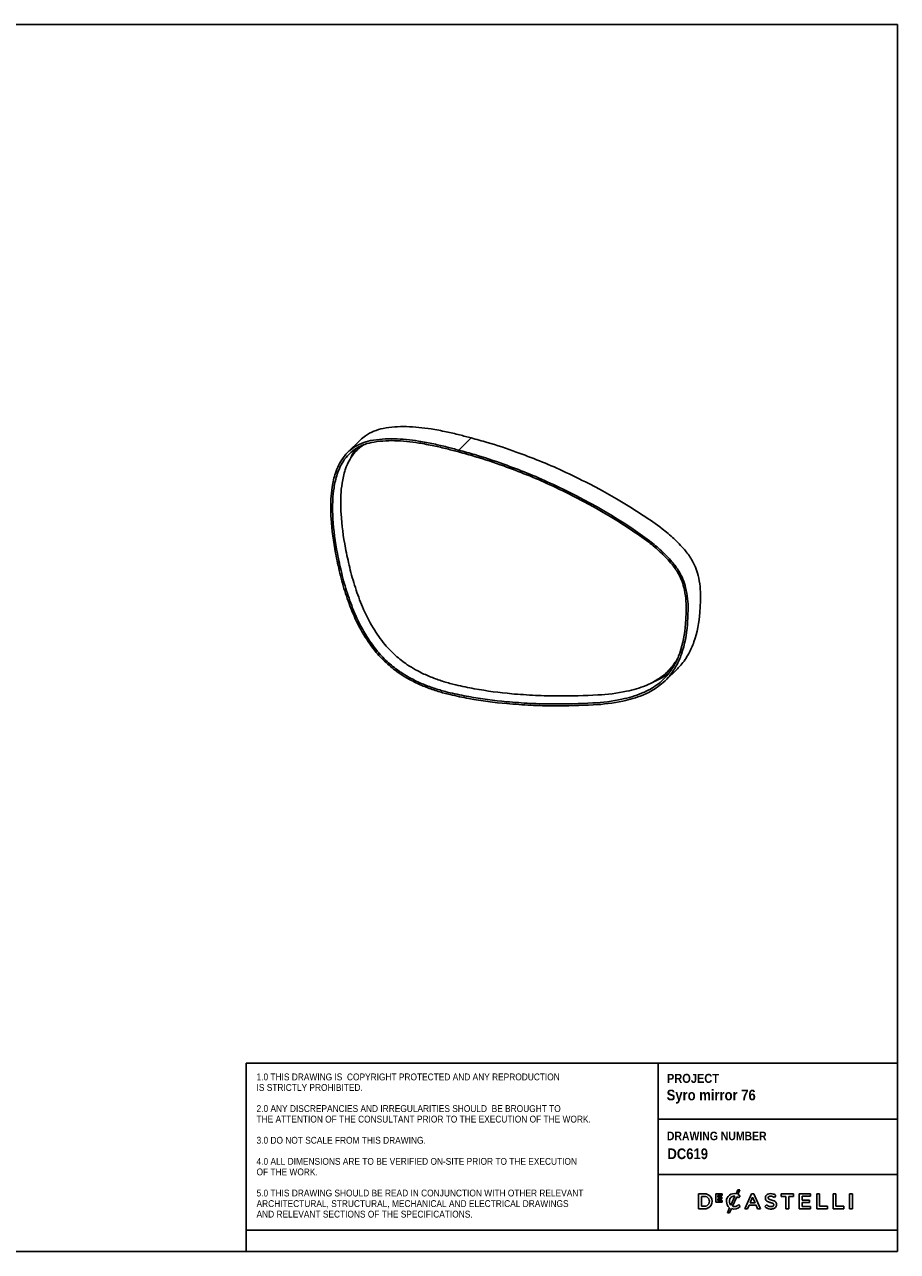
# Model space of a CAD drawing. Header units: millimetres. Extents: x -293 to 2987, y -97 to 2199.
# Tile 2 of 2: x 1352 to 2987, y -97 to 2199. Entities that reach past the tile are written whole.
import ezdxf

# ---------------------------------------------------------------- set-up
doc = ezdxf.new("R2010")
doc.units = ezdxf.units.MM
doc.header["$LTSCALE"] = 6
doc.linetypes.add('SLD-Solido', pattern=[0])
doc.layers.add('NOTE', color=3, linetype='SLD-Solido')
doc.layers.add('SCHIZZI', color=9, linetype='Continuous')
doc.styles.add('SLDTEXTSTYLE0', font='GOTHICB.TTF', dxfattribs={"width": 0.913})
doc.styles.add('SLDTEXTSTYLE1', font='GOTHIC.TTF', dxfattribs={"width": 0.913})

msp = doc.modelspace()

# ---------------------------------------------------------------- linework, layer by layer
for p, q in [((2188.58, 1425.02), (2165.25, 1402.25)), ((2188.67, 1425), (2165.34, 1402.22)), ((2188.58, 1425.02), (2188.58, 1424.91)), ((1980.76, 1420.97), (1957.43, 1398.2)), ((1976.32, 1404.06), (1974.45, 1402.23)), ((1985.84, 1411.92), (1985.42, 1411.62)), ((2165.25, 1402.25), (2165.25, 1398.82)), ((2165.34, 1398.79), (2165.34, 1402.22)), ((2165.34, 1398.9), (2165.25, 1398.82)), ((2551.48, 970.55), (2574.82, 993.32)), ((2555.93, 987.47), (2557.8, 989.29)), ((2549.63, 981.85), (2551.25, 979.74))]:
    msp.add_line(p, q)
at = {"flags": 128}
for points in [[(2141.85, 1436.59), (2138.29, 1437.33), (2134.73, 1438.04), (2131.17, 1438.73), (2127.61, 1439.41), (2124.05, 1440.06), (2120.5, 1440.7), (2116.95, 1441.32), (2113.4, 1441.91)], [(2166.84, 1430.77), (2163.71, 1431.57), (2160.59, 1432.34), (2157.46, 1433.1), (2154.34, 1433.84), (2151.22, 1434.56), (2148.09, 1435.25), (2144.97, 1435.93), (2141.85, 1436.59)], [(2188.58, 1425.02), (2185.86, 1425.76), (2183.15, 1426.49), (2180.43, 1427.21), (2177.71, 1427.94), (2174.99, 1428.65), (2172.28, 1429.36), (2169.56, 1430.07), (2166.84, 1430.77)], [(2218.39, 1416.63), (2214.68, 1417.71), (2210.96, 1418.77), (2207.25, 1419.83), (2203.53, 1420.88), (2199.82, 1421.93), (2196.1, 1422.96), (2192.39, 1423.98), (2188.67, 1425)], [(1972.26, 1404.94), (1971.05, 1403.11), (1968.81, 1399.41)], [(1988.17, 1412.8), (1986.97, 1412.07), (1983.55, 1409.8)], [(2118.52, 1413.82), (2114.95, 1414.55), (2111.39, 1415.26), (2107.83, 1415.96), (2104.28, 1416.63), (2100.72, 1417.29), (2097.16, 1417.92), (2093.61, 1418.54), (2090.06, 1419.14)], [(2118.75, 1410.33), (2115.2, 1411.06), (2111.66, 1411.77), (2108.12, 1412.46), (2104.58, 1413.13), (2101.05, 1413.78), (2097.51, 1414.42), (2093.98, 1415.03), (2090.45, 1415.63)], [(2143.51, 1408), (2140.38, 1408.79), (2137.25, 1409.57), (2134.13, 1410.33), (2131, 1411.06), (2127.88, 1411.78), (2124.76, 1412.48), (2121.64, 1413.16), (2118.52, 1413.82)], [(2143.56, 1404.56), (2140.45, 1405.35), (2137.35, 1406.12), (2134.25, 1406.87), (2131.15, 1407.6), (2128.05, 1408.31), (2124.95, 1409), (2121.85, 1409.68), (2118.75, 1410.33)], [(2165.25, 1402.25), (2162.53, 1402.98), (2159.81, 1403.71), (2157.09, 1404.44), (2154.38, 1405.16), (2151.66, 1405.88), (2148.94, 1406.59), (2146.22, 1407.3), (2143.51, 1408)], [(2165.25, 1398.82), (2162.54, 1399.55), (2159.83, 1400.28), (2157.11, 1401.01), (2154.4, 1401.73), (2151.69, 1402.44), (2148.98, 1403.15), (2146.27, 1403.86), (2143.56, 1404.56)], [(2195.06, 1393.85), (2191.34, 1394.93), (2187.63, 1396), (2183.91, 1397.06), (2180.2, 1398.11), (2176.48, 1399.15), (2172.77, 1400.18), (2169.05, 1401.21), (2165.34, 1402.22)], [(2272.98, 1398.74), (2266.17, 1401.19), (2259.36, 1403.58), (2252.54, 1405.9), (2245.71, 1408.17), (2238.89, 1410.38), (2232.06, 1412.52), (2225.23, 1414.61), (2218.39, 1416.63)], [(2194.98, 1390.44), (2191.28, 1391.52), (2187.57, 1392.59), (2183.87, 1393.64), (2180.16, 1394.69), (2176.46, 1395.73), (2172.75, 1396.76), (2169.04, 1397.78), (2165.34, 1398.79)], [(2249.31, 1372.64), (2242.53, 1375.08), (2235.75, 1377.45), (2228.96, 1379.77), (2222.17, 1382.03), (2215.38, 1384.22), (2208.58, 1386.36), (2201.79, 1388.43), (2194.98, 1390.44)], [(2249.64, 1375.96), (2242.83, 1378.41), (2236.02, 1380.8), (2229.2, 1383.13), (2222.38, 1385.39), (2215.55, 1387.6), (2208.72, 1389.75), (2201.89, 1391.83), (2195.06, 1393.85)], [(2316.5, 1382.12), (2311.07, 1384.28), (2305.64, 1386.41), (2300.2, 1388.52), (2294.76, 1390.61), (2289.32, 1392.68), (2283.87, 1394.72), (2278.43, 1396.74), (2272.98, 1398.74)], [(2359.73, 1363.46), (2354.36, 1365.94), (2348.97, 1368.37), (2343.58, 1370.76), (2338.18, 1373.11), (2332.77, 1375.43), (2327.35, 1377.7), (2321.93, 1379.93), (2316.5, 1382.12)], [(2292.7, 1356.07), (2287.29, 1358.22), (2281.87, 1360.35), (2276.45, 1362.46), (2271.03, 1364.54), (2265.6, 1366.6), (2260.17, 1368.64), (2254.74, 1370.65), (2249.31, 1372.64)], [(2293.17, 1359.34), (2287.74, 1361.5), (2282.3, 1363.64), (2276.87, 1365.75), (2271.43, 1367.84), (2265.98, 1369.9), (2260.54, 1371.95), (2255.09, 1373.97), (2249.64, 1375.96)], [(2335.71, 1337.51), (2330.36, 1339.97), (2325, 1342.39), (2319.64, 1344.77), (2314.27, 1347.11), (2308.89, 1349.41), (2303.5, 1351.67), (2298.1, 1353.89), (2292.7, 1356.07)], [(2336.4, 1340.69), (2331.02, 1343.16), (2325.64, 1345.59), (2320.24, 1347.99), (2314.84, 1350.34), (2309.43, 1352.65), (2304.02, 1354.92), (2298.59, 1357.15), (2293.17, 1359.34)], [(2408.72, 1339.6), (2402.63, 1342.7), (2396.52, 1345.76), (2390.41, 1348.79), (2384.29, 1351.79), (2378.16, 1354.75), (2372.03, 1357.69), (2365.89, 1360.59), (2359.73, 1363.46)], [(2384.54, 1313.73), (2378.47, 1316.81), (2372.38, 1319.86), (2366.29, 1322.88), (2360.19, 1325.87), (2354.08, 1328.83), (2347.97, 1331.76), (2341.84, 1334.65), (2335.71, 1337.51)], [(2385.39, 1316.83), (2379.29, 1319.92), (2373.19, 1322.98), (2367.08, 1326.01), (2360.96, 1329.01), (2354.83, 1331.98), (2348.69, 1334.91), (2342.55, 1337.82), (2336.4, 1340.69)], [(2510.79, 1279.97), (2498.3, 1288.11), (2485.72, 1296.06), (2473.06, 1303.81), (2460.33, 1311.37), (2447.53, 1318.73), (2434.66, 1325.89), (2421.72, 1332.85), (2408.72, 1339.6)], [(2486.13, 1254.38), (2473.7, 1262.48), (2461.18, 1270.39), (2448.59, 1278.1), (2435.91, 1285.63), (2423.17, 1292.95), (2410.36, 1300.08), (2397.48, 1307), (2384.54, 1313.73)], [(2487.45, 1257.2), (2474.96, 1265.34), (2462.39, 1273.28), (2449.73, 1281.04), (2437, 1288.59), (2424.19, 1295.95), (2411.32, 1303.11), (2398.39, 1310.07), (2385.39, 1316.83)], [(2545.91, 1255.24), (2541.59, 1258.45), (2537.24, 1261.63), (2532.88, 1264.78), (2528.5, 1267.89), (2524.1, 1270.96), (2519.68, 1274), (2515.24, 1277.01), (2510.79, 1279.97)], [(2521.02, 1229.81), (2516.72, 1233), (2512.41, 1236.16), (2508.07, 1239.28), (2503.72, 1242.37), (2499.35, 1245.43), (2494.96, 1248.44), (2490.56, 1251.43), (2486.13, 1254.38)], [(2522.58, 1232.46), (2518.25, 1235.68), (2513.91, 1238.86), (2509.54, 1242), (2505.16, 1245.11), (2500.76, 1248.19), (2496.34, 1251.23), (2491.91, 1254.23), (2487.45, 1257.2)], [(1953.07, 1219.06), (1953.98, 1214.5), (1954.91, 1209.94), (1955.87, 1205.38), (1956.84, 1200.82), (1957.84, 1196.26), (1958.87, 1191.7), (1959.91, 1187.13), (1960.98, 1182.57)], [(1934.54, 1209.18), (1935.45, 1204.58), (1936.39, 1199.98), (1937.36, 1195.38), (1938.34, 1190.78), (1939.35, 1186.17), (1940.38, 1181.57), (1941.44, 1176.96), (1942.52, 1172.35)], [(1938.01, 1208.91), (1938.92, 1204.33), (1939.85, 1199.75), (1940.81, 1195.17), (1941.79, 1190.58), (1942.8, 1186), (1943.83, 1181.41), (1944.88, 1176.83), (1945.95, 1172.24)], [(2616.66, 1098.6), (2616.89, 1102.16), (2617.11, 1105.72), (2617.31, 1109.29), (2617.48, 1112.86), (2617.64, 1116.44), (2617.77, 1120.03), (2617.88, 1123.62), (2617.97, 1127.22)], [(2589.79, 1077.01), (2590.03, 1080.55), (2590.25, 1084.09), (2590.44, 1087.64), (2590.61, 1091.2), (2590.77, 1094.76), (2590.9, 1098.33), (2591.01, 1101.9), (2591.1, 1105.48)], [(2593.32, 1075.83), (2593.56, 1079.38), (2593.78, 1082.94), (2593.97, 1086.51), (2594.15, 1090.08), (2594.3, 1093.67), (2594.43, 1097.25), (2594.54, 1100.85), (2594.63, 1104.45)], [(2148.98, 948.28), (2153.37, 947.27), (2157.75, 946.28), (2162.13, 945.33), (2166.51, 944.4), (2170.88, 943.5), (2175.26, 942.63), (2179.63, 941.79), (2184, 940.97)], [(2149.12, 944.81), (2153.53, 943.8), (2157.93, 942.81), (2162.34, 941.85), (2166.74, 940.92), (2171.14, 940.02), (2175.53, 939.14), (2179.93, 938.29), (2184.32, 937.47)], [(2159.54, 963.08), (2163.9, 962.08), (2168.25, 961.1), (2172.6, 960.16), (2176.95, 959.23), (2181.3, 958.34), (2185.65, 957.48), (2189.99, 956.64), (2194.33, 955.83)], [(2194.33, 955.83), (2203.13, 954.27), (2211.91, 952.81), (2220.69, 951.47), (2229.44, 950.23), (2238.19, 949.11), (2246.91, 948.09), (2255.62, 947.18), (2264.31, 946.38)], [(2264.31, 946.38), (2269.89, 945.92), (2275.47, 945.48), (2281.03, 945.07), (2286.6, 944.68), (2292.16, 944.31), (2297.71, 943.97), (2303.26, 943.66), (2308.8, 943.37)], [(2308.8, 943.37), (2314.3, 943.12), (2319.79, 942.9), (2325.27, 942.71), (2330.75, 942.56), (2336.22, 942.44), (2341.67, 942.35), (2347.12, 942.31), (2352.56, 942.29)], [(2352.56, 942.29), (2361.72, 942.32), (2370.87, 942.41), (2380, 942.55), (2389.11, 942.75), (2398.21, 943), (2407.29, 943.31), (2416.35, 943.67), (2425.4, 944.09)], [(2184, 940.97), (2192.85, 939.4), (2201.69, 937.94), (2210.52, 936.59), (2219.33, 935.34), (2228.13, 934.21), (2236.91, 933.19), (2245.67, 932.28), (2254.41, 931.47)], [(2184.32, 937.47), (2193.21, 935.89), (2202.1, 934.42), (2210.97, 933.06), (2219.82, 931.82), (2228.66, 930.68), (2237.49, 929.65), (2246.29, 928.73), (2255.08, 927.92)], [(2254.41, 931.47), (2260.01, 931.01), (2265.6, 930.56), (2271.19, 930.15), (2276.78, 929.76), (2282.35, 929.39), (2287.93, 929.05), (2293.49, 928.74), (2299.06, 928.45)], [(2255.08, 927.92), (2260.69, 927.46), (2266.3, 927.01), (2271.91, 926.6), (2277.5, 926.2), (2283.1, 925.84), (2288.69, 925.5), (2294.27, 925.18), (2299.85, 924.89)], [(2299.06, 928.45), (2304.58, 928.19), (2310.1, 927.97), (2315.61, 927.78), (2321.11, 927.63), (2326.6, 927.51), (2332.08, 927.43), (2337.56, 927.38), (2343.02, 927.36)], [(2299.85, 924.89), (2305.39, 924.64), (2310.93, 924.41), (2316.46, 924.22), (2321.98, 924.07), (2327.49, 923.95), (2333, 923.87), (2338.49, 923.82), (2343.98, 923.8)], [(2343.02, 927.36), (2352.21, 927.39), (2361.38, 927.48), (2370.53, 927.62), (2379.67, 927.82), (2388.79, 928.07), (2397.9, 928.38), (2406.99, 928.75), (2416.06, 929.16)], [(2343.98, 923.8), (2353.18, 923.83), (2362.37, 923.92), (2371.55, 924.06), (2380.7, 924.26), (2389.85, 924.52), (2398.97, 924.82), (2408.08, 925.19), (2417.17, 925.61)]]:
    msp.add_lwpolyline(points, dxfattribs=at)
for centre, radius, start, end in [((2036.37, 1363.98), 79.62, 125.17194, 134.29592), ((2038.56, 1359.98), 84.16, 100.26752, 124.81752), ((2038.77, 1212.87), 210.7, 88.59665, 100.5405), ((2062.1, 1235.64), 210.7, 88.59665, 100.5405), ((2059.7, 1120.61), 325.76, 80.51258, 88.67026), ((2013.25, 1340.99), 79.92, 125.20583, 150.49961), ((2014.42, 1339.79), 77.6, 125.20583, 150.49961), ((2026.62, 1348.76), 74.71, 125.20583, 150.49961), ((2015.22, 1337.2), 84.16, 100.26752, 124.81752), ((2016.29, 1336.18), 81.63, 100.26752, 124.81752), ((2028.29, 1350.79), 74.43, 125.17194, 134.29592), ((2039.72, 1212.37), 207.64, 88.59665, 100.5405), ((2036.37, 1097.83), 325.76, 80.51258, 88.67026), ((2037.33, 1097.79), 322.24, 80.51258, 88.67026), ((2050.49, 1319.69), 122.83, 150.40461, 157.46061), ((2051.53, 1318.56), 120.35, 150.40461, 157.46061), ((2063.56, 1327.64), 117.26, 150.40461, 157.46061), ((2073.16, 1340.13), 120.01, 150.3996, 156.34479), ((2094.69, 1307.53), 168.55, 162.05027, 171.25851), ((2095.43, 1306.52), 165.75, 162.05027, 171.25851), ((2027.67, 1329.13), 98.13, 157.44509, 161.98618), ((2028.6, 1328.05), 95.54, 157.44509, 161.98618), ((2107.09, 1315.72), 162.26, 162.05027, 171.25851), ((2040.49, 1337.19), 92.29, 157.44509, 161.98618), ((2142.19, 1300.07), 216.63, 171.2181, 177.27983), ((2142.66, 1299.1), 213.56, 171.2181, 177.27983), ((2153.98, 1308.36), 209.73, 171.2181, 177.27983), ((2253.55, 1294.82), 328.11, 177.2865, 183.55496), ((2253.74, 1293.86), 324.77, 177.2865, 183.55496), ((2264.72, 1303.14), 320.59, 177.2865, 183.55496), ((2420.78, 1305.44), 495.68, 183.58095, 191.19765), ((2420.62, 1304.45), 491.98, 183.58095, 191.19765), ((2431.16, 1313.7), 487.36, 183.58095, 191.19765), ((2393.02, 1051.1), 255.05, 46.67149, 53.169), ((2371.25, 1029.85), 249.83, 46.67149, 53.169), ((2369.69, 1028.32), 255.05, 46.67149, 53.169), ((2360.39, 1016.42), 302.67, 41.31948, 46.68265), ((2338.66, 995.21), 297.39, 41.31948, 46.68265), ((2337.05, 993.64), 302.67, 41.31948, 46.68265), ((2493.93, 1133.7), 124.94, 30.88591, 41.3606), ((2510.58, 1143.16), 105.79, 13.48865, 31.11766), ((2417.11, 1284.92), 487.76, 193.34333, 198.02233), ((2416.49, 1283.84), 483.59, 193.34333, 198.02233), ((2426.45, 1292.97), 478.38, 193.34333, 198.02233), ((2472.11, 1112.41), 119.79, 30.88591, 41.3606), ((2470.6, 1110.92), 124.94, 30.88591, 41.3606), ((2488.22, 1121.57), 101.26, 13.48865, 31.11766), ((2487.25, 1120.38), 105.79, 13.48865, 31.11766), ((2439.08, 1126.93), 179.11, 6.42328, 13.2014), ((2418.49, 1285.35), 489.21, 198.02035, 202.61057), ((2417.62, 1284.19), 484.77, 198.02035, 202.61057), ((2427.26, 1293.22), 479.23, 198.02035, 202.61057), ((2416.04, 1105.16), 175.27, 6.42328, 13.2014), ((2415.75, 1104.16), 179.11, 6.42328, 13.2014), ((2469.31, 1130.3), 148.69, 358.81371, 6.43543), ((2259.98, 1223.79), 298.12, 202.65309, 211.07327), ((2445.89, 1108.49), 145.24, 358.81371, 6.43543), ((2445.98, 1107.53), 148.69, 358.81371, 6.43543), ((2251.94, 1216.24), 308.89, 202.65309, 211.07327), ((2250.75, 1214.94), 304.1, 202.65309, 211.07327), ((2400.65, 1112.91), 216.48, 341.27212, 356.20943), ((2217.7, 1195.5), 268.85, 211.05493, 219.66689), ((2216.2, 1194.02), 263.72, 211.05493, 219.66689), ((2225.07, 1202.65), 257.3, 211.05493, 219.66689), ((2376.65, 1091.14), 213.61, 341.27212, 356.20943), ((2377.32, 1090.14), 216.48, 341.27212, 356.20943), ((2171.82, 1158.38), 188.05, 219.63965, 228.34003), ((2477.26, 1087.32), 135.71, 330.99795, 341.12244), ((2164.69, 1151.42), 199.91, 219.63965, 228.34003), ((2163.09, 1149.86), 194.64, 219.63965, 228.34003), ((2183.32, 1171.2), 205.28, 228.319, 236.10278), ((2465.23, 1075.95), 126.82, 319.53299, 330.04017), ((2452.93, 1065.64), 133.19, 330.99795, 341.12244), ((2453.93, 1064.54), 135.71, 330.99795, 341.12244), ((2480.26, 1085.7), 132.3, 319.53724, 330.98115), ((2176.04, 1164.05), 216.89, 228.319, 236.10278), ((2174.5, 1162.57), 211.73, 228.319, 236.10278), ((2190.9, 1182.56), 218.93, 236.11545, 240.91697), ((2203.8, 1205.68), 245.4, 240.90798, 246.32995), ((2490.75, 1054.25), 93.32, 309.20221, 319.49979), ((2455.78, 1064.11), 129.95, 319.53724, 330.98115), ((2456.92, 1062.92), 132.3, 319.53724, 330.98115), ((2492.59, 1056.1), 93.36, 314.30661, 319.49891), ((2467.82, 1077.22), 125.91, 319.5104, 326.64969), ((2505.99, 1063.84), 98.54, 314.30661, 319.49891), ((2183.33, 1175), 230.05, 236.11545, 240.91697), ((2181.93, 1173.71), 225.11, 236.11545, 240.91697), ((2195.96, 1197.63), 255.96, 240.90798, 246.32995), ((2194.68, 1196.55), 251.27, 240.90798, 246.32995), ((2210.11, 1231.83), 289.78, 246.33536, 250.988), ((2219.38, 1241.28), 284.26, 246.33536, 250.988), ((2234.22, 1284.69), 330.14, 251.00729, 252.9986), ((2236.2, 1290.9), 336.66, 252.98578, 256.83913), ((2469.08, 1079.65), 126.66, 291.6801, 302.44082), ((2455.8, 1073.79), 136.88, 302.48739, 309.19444), ((2481.82, 1088.96), 129.42, 292.63197, 302.44678), ((2456.96, 1072.6), 139.21, 302.48739, 309.19444), ((2465.07, 1085.76), 133.97, 302.48739, 309.19444), ((2481.5, 1042.25), 96.19, 309.20221, 319.49979), ((2482.69, 1041.03), 98.49, 309.20221, 319.49979), ((2477.39, 1095.7), 137.49, 302.49504, 306.31229), ((2211.29, 1232.66), 294.2, 246.33536, 250.988), ((2225.99, 1275.67), 339.65, 251.00729, 252.9986), ((2224.87, 1275.02), 335.42, 251.00729, 252.9986), ((2227.85, 1281.51), 345.78, 252.98578, 256.83913), ((2226.79, 1281.03), 341.73, 252.98578, 256.83913), ((2409.04, 1287.21), 343.51, 272.73024, 281.85223), ((2424.61, 1156.3), 224.93, 281.85841, 291.66717), ((2425.64, 1155.4), 227.58, 281.85841, 291.66717), ((2434.05, 1167.9), 221.61, 281.85841, 291.66717), ((2459.74, 1067.79), 129.7, 291.6801, 302.44082), ((2460.85, 1066.69), 132.14, 291.6801, 302.44082), ((2399.52, 1275.97), 347.2, 272.73024, 281.85223), ((2400.49, 1275.37), 350.16, 272.73024, 281.85223)]:
    msp.add_arc(centre, radius, start, end)
at = {"layer": 'SCHIZZI'}
msp.add_line((2986.64, 2198.72), (-293.2, 2198.72), dxfattribs=at)
at = {"layer": 'SCHIZZI', "color": 7, "true_color": 0xffffff}
for p, q in [((2986.8, -97.28), (2986.64, 2198.72)), ((1767.25, 254.92), (1767.25, -57.28)), ((1767.25, 254.92), (2986.77, 254.92)), ((2538.59, 254.92), (2538.59, -57.28)), ((2538.59, 150.27), (2986.78, 150.27)), ((2538.59, 46.55), (2986.79, 46.55)), ((2624.96, 10.62), (2614.42, 10.62)), ((2614.42, 10.62), (2614.42, -17.56)), ((2619.6, -12.81), (2619.6, 5.88)), ((2619.6, 5.88), (2624.96, 5.88)), ((2658.6, 10.43), (2646.8, 10.43)), ((2646.8, 10.43), (2646.8, -5.2)), ((2650.22, 4.2), (2650.22, 7.37)), ((2650.22, 7.37), (2658.6, 7.37)), ((2657.59, 4.2), (2650.22, 4.2)), ((2650.22, 1.14), (2657.59, 1.14)), ((2650.22, -2.14), (2650.22, 1.14)), ((2657.59, 1.14), (2657.59, 4.2)), ((2658.6, 7.37), (2658.6, 10.43)), ((2682.38, 6.22), (2674.73, -10.58)), ((2677.72, -12.6), (2685.78, 5.1)), ((2687.86, 18.11), (2684.47, 10.67)), ((2691.77, 18.11), (2687.86, 18.11)), ((2687.89, 9.59), (2691.77, 18.11)), ((2688.89, 2.79), (2692.22, 6.63)), ((2692.22, 6.63), (2692.12, 6.72)), ((2713.14, 10.82), (2700.74, -17.56)), ((2710.85, -6.19), (2715.42, 4.47)), ((2717.87, 10.82), (2713.14, 10.82)), ((2715.42, 4.47), (2720.04, -6.19)), ((2717.9, 10.74), (2717.87, 10.82)), ((2730.27, -17.56), (2717.9, 10.74)), ((2756.51, 3.56), (2759.3, 7.49)), ((2792.06, 10.62), (2769.14, 10.62)), ((2769.14, 10.62), (2769.14, 5.8)), ((2769.14, 5.8), (2777.99, 5.8)), ((2777.99, 5.8), (2777.99, -17.56)), ((2783.21, -17.56), (2783.21, 5.8)), ((2783.21, 5.8), (2792.06, 5.8)), ((2792.06, 5.8), (2792.06, 10.62)), ((2823.91, 10.63), (2802.94, 10.63)), ((2802.94, 10.63), (2802.94, -17.56)), ((2808.13, -1.01), (2808.13, 5.96)), ((2808.13, 5.96), (2823.91, 5.96)), ((2823.91, 5.96), (2823.91, 10.63)), ((2840.81, 10.62), (2835.63, 10.62)), ((2835.63, 10.62), (2835.63, -17.56)), ((2840.81, -12.81), (2840.81, 10.62)), ((2871.46, 10.62), (2866.28, 10.62)), ((2866.28, 10.62), (2866.28, -17.56)), ((2871.46, -12.81), (2871.46, 10.62)), ((2897.21, 10.63), (2897.21, -17.56)), ((2902.4, 10.63), (2897.21, 10.63)), ((2902.4, -17.56), (2902.4, 10.63)), ((2614.42, -17.56), (2624.96, -17.56)), ((2624.96, -12.81), (2619.6, -12.81)), ((2646.8, -5.2), (2658.71, -5.2)), ((2658.71, -2.14), (2650.22, -2.14)), ((2658.71, -5.2), (2658.71, -2.14)), ((2666.58, -3.6), (2666.58, -3.55)), ((2672.51, -15.44), (2668.29, -24.7)), ((2672.21, -24.7), (2675.67, -17.11)), ((2692.42, -12.95), (2689.08, -9.57)), ((2692.32, -13.05), (2692.42, -12.95)), ((2700.74, -17.56), (2706.07, -17.56)), ((2706.07, -17.56), (2708.94, -10.82)), ((2708.94, -10.82), (2721.95, -10.82)), ((2720.04, -6.19), (2710.85, -6.19)), ((2721.95, -10.82), (2724.78, -17.56)), ((2724.78, -17.56), (2730.27, -17.56)), ((2741.51, -9.71), (2738.38, -13.43)), ((2777.99, -17.56), (2783.21, -17.56)), ((2802.94, -17.56), (2824.11, -17.56)), ((2822.12, -1.01), (2808.13, -1.01)), ((2808.13, -5.68), (2822.12, -5.68)), ((2808.13, -12.89), (2808.13, -5.68)), ((2824.11, -12.89), (2808.13, -12.89)), ((2822.12, -5.68), (2822.12, -1.01)), ((2824.11, -17.56), (2824.11, -12.89)), ((2835.63, -17.56), (2855.48, -17.56)), ((2855.48, -12.81), (2840.81, -12.81)), ((2855.48, -17.56), (2855.48, -12.81)), ((2866.28, -17.56), (2886.13, -17.56)), ((2886.13, -12.81), (2871.46, -12.81)), ((2886.13, -17.56), (2886.13, -12.81)), ((2897.21, -17.56), (2902.4, -17.56)), ((2668.29, -24.7), (2672.21, -24.7)), ((1767.25, -57.28), (1767.25, -97.28)), ((1767.25, -57.28), (2986.79, -57.28)), ((-293.2, -97.28), (2986.8, -97.28))]:
    msp.add_line(p, q, dxfattribs=at)
for centre, radius, start, end in [((2625.72, -3.47), 14.11, 266.90157, 93.09843), ((2625.16, -3.47), 9.35, 268.76628, 91.23372), ((2681.03, -3.38), 14.46, 76.24523, 180.89091), ((2682.8, -3.38), 10.81, 153.58432, 221.73663), ((2681.01, -2.49), 8.82, 81.04863, 153.58432), ((2678.66, -7.7), 14.65, 45.72598, 60.90731), ((2681.61, -4.25), 15.2, 45.71394, 65.58709), ((2748.53, 2.6), 9.09, 162.43966, 192.31941), ((2745.57, 1.79), 6.02, 190.78984, 232.66765), ((2747.29, 2.74), 7.87, 114.63446, 160.64301), ((2748.98, -0.94), 11.92, 89.50788, 114.63446), ((2747.7, 3.17), 3.13, 146.85935, 193.31029), ((2747.2, 3.05), 2.62, 193.31029, 230.56735), ((2748.26, 2.24), 4.14, 98.98092, 140.32353), ((2749.62, 6.35), 6.7, 232.44778, 252.59774), ((2749.07, -2.86), 9.3, 77.54474, 98.98092), ((2749.2, -5.89), 16.86, 72.44471, 90.39732), ((2747.83, -7.27), 13.88, 51.25781, 76.47292), ((2748.51, -6.54), 17.69, 52.42183, 70.96437), ((2681.35, -3.6), 14.77, 180, 233.25786), ((2681.04, -2.91), 15.18, 249.30365, 318.58458), ((2681.2, -3.87), 9.4, 248.28377, 285.8766), ((2680.16, -1.29), 12.17, 287.21436, 317.11848), ((2749.97, -0.7), 17.21, 227.67997, 255.77334), ((2750.86, -0.03), 13.46, 225.98856, 252.68232), ((2748.7, 5.89), 11.18, 232.66765, 251.27083), ((2753.85, 18.93), 25.19, 249.70068, 255.51463), ((2750.16, 0.06), 18, 255.77334, 272.44794), ((2750.22, -2.1), 11.29, 252.68232, 275.6739), ((2744.2, -18.39), 13.36, 73.32325, 75.51463), ((2758.13, 29.74), 31.59, 250.55867, 257.31246), ((2752.28, 10.25), 16.41, 254.99999, 258.29329), ((2744.22, -28.64), 23.31, 70.27129, 78.29329), ((2750.63, -6.07), 11.85, 271.47111, 299.92604), ((2746.87, -21.57), 20.95, 64.63254, 78.09895), ((2750.9, -8.1), 5.26, 274.6813, 307.58878), ((2749.37, -14.74), 8.49, 58.43436, 71.28416), ((2752.4, -9.93), 2.81, 27.46177, 59.71525), ((2752.32, -10.08), 2.82, 309.48388, 346.59381), ((2751.77, -9.95), 3.39, 346.59381, 22.92671), ((2752.99, -9.66), 7.57, 28.77124, 67.85987), ((2752.9, -10.02), 7.3, 299.92604, 337.37946), ((2751.05, -9.43), 9.23, 338.409, 21.69569)]:
    msp.add_arc(centre, radius, start, end, dxfattribs=at)

# ---------------------------------------------------------------- texts
at = {"layer": 'NOTE', "color": 7, "true_color": 0xffffff, "attachment_point": 1}
for s, insert, char_height, style in [('1.0 THIS DRAWING IS  COPYRIGHT PROTECTED AND ANY REPRODUCTION', (1786.54, 235.77), 12.8, 'SLDTEXTSTYLE1'), ('PROJECT', (2555, 235.11), 16.933, 'SLDTEXTSTYLE0'), ('IS STRICTLY PROHIBITED.', (1786.54, 216.01), 12.8, 'SLDTEXTSTYLE1'), ('Syro mirror 76', (2554.47, 205.5), 20, 'SLDTEXTSTYLE0'), ('2.0 ANY DISCREPANCIES AND IRREGULARITIES SHOULD  BE BROUGHT TO ', (1786.54, 176.5), 12.8, 'SLDTEXTSTYLE1'), ('THE ATTENTION OF THE CONSULTANT PRIOR TO THE EXECUTION OF THE WORK.', (1786.54, 156.75), 12.8, 'SLDTEXTSTYLE1'), ('3.0 DO NOT SCALE FROM THIS DRAWING.', (1786.54, 117.23), 12.8, 'SLDTEXTSTYLE1'), ('DRAWING NUMBER', (2555, 126.88), 16, 'SLDTEXTSTYLE0'), (' DC619', (2549.16, 95.52), 20, 'SLDTEXTSTYLE0'), ('4.0 ALL DIMENSIONS ARE TO BE VERIFIED ON-SITE PRIOR TO THE EXECUTION ', (1786.54, 77.72), 12.8, 'SLDTEXTSTYLE1'), ('OF THE WORK.', (1786.54, 57.97), 12.8, 'SLDTEXTSTYLE1'), ('5.0 THIS DRAWING SHOULD BE READ IN CONJUNCTION WITH OTHER RELEVANT ', (1786.54, 18.46), 12.8, 'SLDTEXTSTYLE1'), ('ARCHITECTURAL, STRUCTURAL, MECHANICAL AND ELECTRICAL DRAWINGS ', (1786.54, -1.3), 12.8, 'SLDTEXTSTYLE1'), ('AND RELEVANT SECTIONS OF THE SPECIFICATIONS.', (1786.54, -21.05), 12.8, 'SLDTEXTSTYLE1')]:
    msp.add_mtext(s, dxfattribs=dict(at, insert=insert, char_height=char_height, style=style))

doc.saveas('drawing.dxf')
